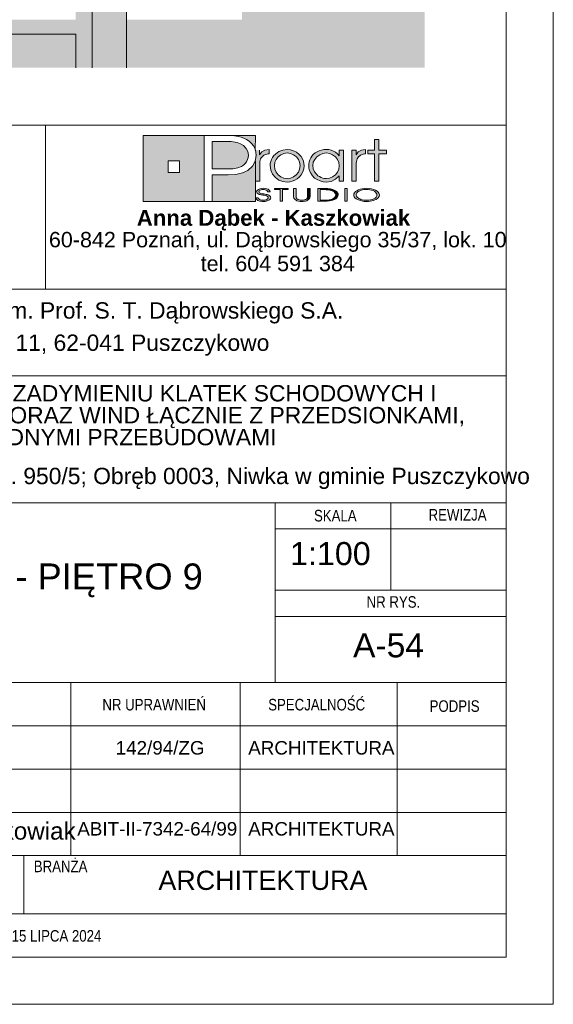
# Paper-space layout 'A-54 WYKOŃCZENIA ŚCIAN - PIĘTRO 9' of a CAD drawing. Header units: millimetres. Extents: x 0 to 420, y 0 to 297.
# Tile 6 of 12: x 365 to 420, y 0 to 102. Entities that reach past the tile are written whole.
import ezdxf
from ezdxf.xclip import XClip

# ---------------------------------------------------------------- set-up
doc = ezdxf.new("R2010")
doc.units = ezdxf.units.MM
doc.header["$MEASUREMENT"] = 0
doc.header["$XCLIPFRAME"] = 0
doc.linetypes.add('DASHDOTX2', pattern=[1000, 500, -250, 0, -250])
for name, color, linetype, lineweight, true_color in [('0_Nr_pióra__249', 7, 'Continuous', 5, 0x191919), ('A_Arkusz_Nr_pióra__19', 7, 'Continuous', 5, 0x191919), ('A_Arkusz_Nr_pióra__255', 7, 'Continuous', 15, 0x242424), ('A_osie_Nr_pióra__16', 7, 'Continuous', 5, 0x0f0f0f)]:
    doc.layers.add(name, color=color, linetype=linetype, lineweight=lineweight, true_color=true_color)
doc.layers.add('A_Arkusz_Nr_pióra__1', color=7, linetype='Continuous', lineweight=20)
doc.layers.add('A_ściany_Nr_pióra__1', color=7, linetype='Continuous', lineweight=20)
doc.layers.add('A_podrys', color=7, linetype='Continuous')
doc.layers.add('A_ściany', color=7, linetype='Continuous')
doc.styles.add('STYL_AUTOMATYCZNY_1', font='arial.ttf')
doc.styles.add('STYL_AUTOMATYCZNY_2', font='ARIALN.TTF')
doc.styles.add('STYL_AUTOMATYCZNY_3', font='arial.ttf')

# ---------------------------------------------------------------- blocks, each defined once
blk = doc.blocks.new('Rysunek_2_2', base_point=(-1733.24, -281.69))
at = {"linetype": 'Continuous', "lineweight": 0, "true_color": 0x484848}
blk.add_hatch(color=251, dxfattribs=at).paths.add_polyline_path([(406.63, 273.09), (291.56, 273.09), (291.56, 261.19), (387.63, 261.19), (387.63, 102.38), (291.56, 102.38), (291.56, 97.38), (406.63, 97.38)])
at = {"layer": 'A_ściany', "linetype": 'Continuous', "lineweight": 0, "true_color": 0x000000}
for points in [[(375.63, 103.58), (370.35, 103.58), (370.35, 97.38), (375.63, 97.38)], [(370.35, 102.38), (291.56, 102.38), (291.56, 100.88), (370.35, 100.88)]]:
    blk.add_hatch(color=18, dxfattribs=at).paths.add_polyline_path(points)
at = {"layer": 'A_osie_Nr_pióra__16', "color": 250, "linetype": 'DASHDOTX2', "lineweight": 5, "true_color": 0x0f0f0f}
blk.add_line((372.06, 246.84), (372.06, 97.38), dxfattribs=at)
at = {"layer": 'A_ściany_Nr_pióra__1', "color": 7, "linetype": 'Continuous', "lineweight": 20, "flags": 128}
for points in [[(375.63, 97.38), (375.63, 103.58)], [(291.56, 100.88), (370.35, 100.88)], [(370.35, 100.88), (370.35, 97.38)]]:
    blk.add_lwpolyline(points, dxfattribs=at)

psp = doc.layouts.new('A-54 WYKOŃCZENIA ŚCIAN - PIĘTRO 9')

# ---------------------------------------------------------------- hatches: boundary and pattern name
at = {"layer": 'A_Arkusz_Nr_pióra__19', "linetype": 'Continuous', "lineweight": 0, "true_color": 0x131313}
h = psp.add_hatch(color=250, dxfattribs=at)
h.paths.add_polyline_path([(377.36, 90.34), (383.71, 90.34), (383.71, 83.46), (377.36, 83.46)])
h.paths.add_polyline_path([(379.96, 87.69), (381.15, 87.69), (381.15, 86.49), (379.96, 86.49)], flags=0)
for points in [[(389.03, 90.34), (389.02, 88.83), (388.99, 88.95), (388.83, 89.25), (388.63, 89.52), (388.39, 89.75), (388.11, 89.94), (387.83, 90.07), (387.54, 90.17), (387.23, 90.25), (386.87, 90.3), (386.07, 90.33), (386.02, 90.34)], [(386.17, 89.71), (385.71, 89.72), (384.53, 89.72), (384.53, 86.86), (386.06, 86.86), (386.69, 86.89), (387.19, 86.98), (387.59, 87.13), (387.79, 87.26), (387.96, 87.42), (388.11, 87.61), (388.21, 87.83), (388.28, 88.05), (388.3, 88.28), (388.24, 88.67), (388.07, 89), (387.78, 89.3), (387.48, 89.48), (387.12, 89.62), (386.71, 89.69), (386.5, 89.71)], [(384.53, 83.46), (389.03, 83.46), (389.03, 87.7), (388.73, 87.14), (388.24, 86.71), (387.69, 86.45), (387.02, 86.29), (386.24, 86.24), (384.53, 86.24)]]:
    psp.add_hatch(color=250, dxfattribs=at).paths.add_polyline_path(points)
at = {"layer": 'A_Arkusz_Nr_pióra__19', "linetype": 'Continuous', "lineweight": 5, "true_color": 0x191919}
for points in [[(401.85, 85.58), (401.41, 85.58), (401.41, 88.44), (400.7, 88.44), (400.7, 88.81), (401.41, 88.81), (401.41, 89.94), (401.85, 89.94), (401.85, 88.81), (402.66, 88.81), (402.66, 88.44), (401.85, 88.44)], [(389.46, 88.83), (389.02, 88.83), (389.02, 85.58), (389.48, 85.58), (389.49, 87.54, -0.145311), (389.61, 87.99, -0.140329), (390.1, 88.38), (390.45, 88.45), (390.45, 88.88), (390.01, 88.81), (389.68, 88.63), (389.46, 88.34)], [(390.56, 87.22), (390.58, 87.43), (390.63, 87.65), (390.71, 87.86), (390.82, 88.06), (390.95, 88.25), (391.11, 88.41), (391.48, 88.67), (391.88, 88.83), (392.33, 88.89), (392.35, 88.89), (392.33, 88.52), (392.17, 88.51), (392, 88.47), (391.83, 88.41), (391.67, 88.34), (391.53, 88.24), (391.39, 88.13), (391.17, 87.86), (391.04, 87.55), (391, 87.2), (391.04, 86.84), (391.18, 86.52), (391.4, 86.24), (391.68, 86.04), (391.99, 85.91), (392.17, 85.89), (392.15, 85.52), (391.88, 85.55), (391.47, 85.71), (391.11, 85.97), (390.8, 86.33), (390.62, 86.75)], [(392.33, 88.52), (392.68, 88.47), (393, 88.33), (393.29, 88.11), (393.5, 87.85), (393.62, 87.55), (393.67, 87.21), (393.64, 86.96), (394.05, 86.8), (394.07, 86.87), (394.1, 87.2), (394.08, 87.43), (394.03, 87.67), (393.93, 87.91), (393.77, 88.17), (393.56, 88.4), (393.3, 88.6), (393, 88.76), (392.68, 88.85), (392.35, 88.89)], [(400.14, 88.38), (400.05, 88.34), (399.97, 88.29), (399.87, 88.23), (399.76, 88.12), (399.67, 88.01), (399.6, 87.9), (399.56, 87.78), (399.53, 87.63), (399.52, 87.46), (399.52, 85.58), (399.07, 85.58), (399.07, 88.81), (399.5, 88.81), (399.5, 88.34), (399.72, 88.63), (400.05, 88.81), (400.49, 88.88), (400.49, 88.45), (400.36, 88.43), (400.24, 88.41)], [(392.86, 85.58), (392.6, 85.52), (392.33, 85.5), (392.15, 85.52), (392.17, 85.89), (392.34, 85.87), (392.69, 85.91), (393, 86.04), (393.28, 86.26), (393.5, 86.53), (393.62, 86.85), (393.64, 86.96), (394.05, 86.8), (393.97, 86.56), (393.8, 86.26), (393.61, 86.03), (393.38, 85.84), (393.12, 85.68)], [(389.33, 83.87), (389.06, 83.87), (389.08, 83.79), (389.13, 83.71), (389.2, 83.64), (389.28, 83.59), (389.36, 83.56), (389.43, 83.54), (389.48, 83.52), (389.61, 83.49), (389.74, 83.48), (389.82, 83.49), (389.9, 83.48), (390.05, 83.49), (390.24, 83.53), (390.41, 83.6), (390.52, 83.68), (390.59, 83.77), (390.62, 83.87), (390.61, 83.92), (390.58, 83.98), (390.55, 84.03), (390.49, 84.08), (390.44, 84.12), (390.35, 84.16), (390.3, 84.18), (390.2, 84.21), (390.16, 84.22), (390.15, 84.07), (390.19, 84.05), (390.29, 84), (390.34, 83.93), (390.36, 83.86), (390.35, 83.8), (390.31, 83.74), (390.23, 83.68), (390.17, 83.65), (390.11, 83.64), (390.02, 83.61), (389.94, 83.6), (389.87, 83.6), (389.8, 83.6), (389.71, 83.61), (389.63, 83.62), (389.56, 83.64), (389.49, 83.67), (389.45, 83.7), (389.39, 83.74), (389.35, 83.8)], [(390.29, 84.49), (390.55, 84.49), (390.53, 84.59), (390.47, 84.67), (390.35, 84.75), (390.21, 84.81), (390.04, 84.84), (389.85, 84.85), (389.66, 84.84), (389.49, 84.8), (389.34, 84.74), (389.23, 84.67), (389.16, 84.59), (389.14, 84.5), (389.16, 84.4), (389.22, 84.33), (389.32, 84.26), (389.4, 84.22), (389.47, 84.2), (389.53, 84.19), (389.65, 84.16), (389.76, 84.15), (389.88, 84.13), (389.99, 84.11), (390.07, 84.09), (390.15, 84.07), (390.16, 84.22), (390.04, 84.24), (389.88, 84.26), (389.69, 84.3), (389.6, 84.32), (389.52, 84.35), (389.45, 84.39), (389.41, 84.44), (389.4, 84.5), (389.42, 84.57), (389.46, 84.62), (389.54, 84.67), (389.62, 84.7), (389.72, 84.73), (389.81, 84.73), (389.9, 84.73), (389.99, 84.72), (390.07, 84.7), (390.15, 84.67), (390.22, 84.62), (390.27, 84.56)], [(391.85, 83.5), (391.6, 83.5), (391.6, 84.71), (391.02, 84.71), (391.02, 84.83), (392.43, 84.83), (392.43, 84.71), (391.85, 84.71)], [(394.45, 83.6), (394.36, 83.56), (394.25, 83.52), (394.12, 83.5), (393.99, 83.48), (393.86, 83.48), (393.67, 83.49), (393.5, 83.52), (393.34, 83.56), (393.15, 83.67), (393.03, 83.82), (393, 84), (393, 84.83), (393.25, 84.83), (393.25, 84), (393.26, 83.9), (393.31, 83.81), (393.37, 83.74, 0.154269), (393.86, 83.61, 0.149724), (394.34, 83.73), (394.41, 83.81)], [(394.41, 83.81), (394.45, 83.9), (394.46, 84), (394.46, 84.83), (394.72, 84.83), (394.72, 84), (394.7, 83.86), (394.63, 83.74), (394.53, 83.65), (394.45, 83.6)], [(395.76, 83.62), (396.04, 83.62), (396.04, 83.5), (395.51, 83.5), (395.51, 84.83), (396.04, 84.83), (396.04, 84.71), (395.76, 84.71)], [(396.23, 84.83), (396.55, 84.82), (396.75, 84.79), (396.75, 84.66), (396.59, 84.68), (396.38, 84.7), (396.13, 84.71), (396.04, 84.71), (396.04, 84.83)], [(397.07, 84.72), (397.23, 84.65), (397.36, 84.58), (397.48, 84.49), (397.57, 84.38), (397.62, 84.27), (397.64, 84.16), (397.61, 84.02), (397.53, 83.89), (397.39, 83.77), (397.25, 83.68), (397.09, 83.62), (396.92, 83.57), (396.74, 83.53), (396.74, 83.67), (396.88, 83.7), (397.07, 83.77), (397.22, 83.87), (397.31, 83.96), (397.37, 84.06), (397.39, 84.17), (397.37, 84.28), (397.3, 84.38), (397.21, 84.47), (397.08, 84.55), (396.93, 84.61), (396.75, 84.66), (396.75, 84.79), (396.83, 84.78)], [(398.57, 83.5), (398.32, 83.5), (398.32, 84.83), (398.57, 84.83)], [(396.74, 83.53), (396.72, 83.53), (396.5, 83.51), (396.25, 83.5), (396.04, 83.5), (396.04, 83.62), (396.13, 83.62), (396.28, 83.62), (396.45, 83.63), (396.53, 83.63), (396.66, 83.65), (396.74, 83.67)]]:
    psp.add_hatch(color=250, dxfattribs=at).paths.add_polyline_path(points)
h = psp.add_hatch(color=250, dxfattribs=at)
h.paths.add_polyline_path([(397.73, 86.15), (397.36, 85.79), (396.91, 85.57), (396.39, 85.5), (396.06, 85.53), (395.75, 85.61), (395.44, 85.75), (395.18, 85.92), (394.96, 86.14), (394.78, 86.41), (394.66, 86.67), (394.59, 86.93), (394.57, 87.2), (394.58, 87.41), (394.63, 87.61), (394.7, 87.82), (394.79, 88.02), (394.91, 88.19), (395.05, 88.36), (395.24, 88.52), (395.44, 88.65), (395.67, 88.76), (395.91, 88.83), (396.15, 88.87), (396.4, 88.89), (396.67, 88.87), (396.92, 88.81), (397.15, 88.72), (397.37, 88.59), (397.56, 88.43), (397.73, 88.24), (397.73, 88.51), (397.73, 88.81), (398.17, 88.81), (398.17, 87.53), (398.17, 85.58), (397.73, 85.58), (397.73, 85.83)])
h.paths.add_polyline_path([(395.81, 88.38, 0.471077), (395.22, 86.5, 0.494724), (397.4, 86.34, 0.387258), (397.36, 88.1, 0.314042)], flags=0)
h = psp.add_hatch(color=250, dxfattribs=at)
h.paths.add_polyline_path([(400.59, 84.85, 0.130991), (399.56, 84.6, 0.250658), (399.25, 84.17, 0.250617), (399.5, 83.77, 0.141351), (400.59, 83.48, 0.117723), (401.58, 83.7, 0.245905), (401.93, 84.16, 0.237366), (401.68, 84.56, 0.143887)])
h.paths.add_polyline_path([(400.59, 84.73, 0.128597), (399.81, 84.56), (399.72, 84.5), (399.65, 84.45), (399.58, 84.37), (399.54, 84.31), (399.51, 84.24), (399.5, 84.17), (399.53, 84.03), (399.62, 83.91), (399.78, 83.79, 0.126974), (400.59, 83.6, 0.113214), (401.35, 83.76), (401.49, 83.86), (401.58, 83.93), (401.63, 84.01), (401.66, 84.08), (401.67, 84.16), (401.65, 84.26), (401.6, 84.36), (401.52, 84.45), (401.39, 84.55, 0.11716)], flags=0)

# ---------------------------------------------------------------- linework, layer by layer
at = {"layer": '0_Nr_pióra__249', "color": 250, "linetype": 'Continuous', "lineweight": 5, "true_color": 0x191919}
for p, q in [((377.36, 90.34), (389.03, 90.34)), ((377.36, 83.46), (377.36, 90.34)), ((383.71, 83.46), (383.71, 90.34)), ((383.71, 90.34), (385.99, 90.34)), ((385.99, 90.34), (386.46, 90.33)), ((386.46, 90.33), (386.87, 90.3)), ((386.87, 90.3), (387.23, 90.25)), ((387.23, 90.25), (387.54, 90.17)), ((387.54, 90.17), (387.83, 90.07)), ((389.03, 90.34), (389.02, 88.81)), ((384.53, 89.72), (384.53, 86.86)), ((385.71, 89.72), (384.53, 89.72)), ((386.17, 89.71), (385.71, 89.72)), ((386.5, 89.71), (386.17, 89.71)), ((386.71, 89.69), (386.5, 89.71)), ((387.12, 89.62), (386.71, 89.69)), ((387.48, 89.48), (387.12, 89.62)), ((387.79, 89.29), (387.48, 89.48)), ((388.07, 89), (387.79, 89.29)), ((387.83, 90.07), (388.11, 89.94)), ((388.11, 89.94), (388.39, 89.75)), ((388.39, 89.75), (388.63, 89.52)), ((388.63, 89.52), (388.83, 89.25)), ((388.83, 89.25), (388.99, 88.95)), ((401.41, 88.81), (401.41, 89.94)), ((401.41, 89.94), (401.85, 89.94)), ((401.85, 89.94), (401.85, 88.81)), ((388.24, 88.67), (388.07, 89)), ((388.3, 88.28), (388.24, 88.67)), ((388.28, 88.05), (388.3, 88.28)), ((388.99, 88.95), (389.08, 88.62)), ((389.12, 88.27), (389.02, 87.66)), ((389.08, 88.62), (389.12, 88.27)), ((389.46, 88.81), (389.46, 88.34)), ((389.46, 88.34), (389.68, 88.63)), ((389.72, 88.12), (389.63, 88.01)), ((389.68, 88.63), (390.01, 88.81)), ((389.83, 88.23), (389.72, 88.12)), ((389.92, 88.29), (389.83, 88.23)), ((390.01, 88.34), (389.92, 88.29)), ((390.01, 88.81), (390.45, 88.88)), ((390.1, 88.38), (390.01, 88.34)), ((390.2, 88.41), (390.1, 88.38)), ((390.32, 88.43), (390.2, 88.41)), ((390.45, 88.45), (390.32, 88.43)), ((390.45, 88.88), (390.45, 88.45)), ((390.71, 87.86), (390.82, 88.06)), ((390.82, 88.06), (390.95, 88.25)), ((390.95, 88.25), (391.11, 88.41)), ((391.11, 88.41), (391.48, 88.67)), ((391.39, 88.13), (391.17, 87.86)), ((391.53, 88.24), (391.39, 88.13)), ((391.48, 88.67), (391.88, 88.83)), ((391.67, 88.34), (391.53, 88.24)), ((391.83, 88.41), (391.67, 88.34)), ((392, 88.47), (391.83, 88.41)), ((391.88, 88.83), (392.33, 88.89)), ((392.17, 88.51), (392, 88.47)), ((392.34, 88.52), (392.17, 88.51)), ((392.33, 88.89), (392.67, 88.86)), ((392.68, 88.47), (392.34, 88.52)), ((392.67, 88.86), (393, 88.76)), ((393, 88.33), (392.68, 88.47)), ((393, 88.76), (393.3, 88.6)), ((393.29, 88.11), (393, 88.33)), ((393.5, 87.85), (393.29, 88.11)), ((393.3, 88.6), (393.56, 88.4)), ((393.56, 88.4), (393.77, 88.17)), ((393.77, 88.17), (393.94, 87.9)), ((394.79, 88.02), (394.91, 88.19)), ((394.91, 88.19), (395.05, 88.36)), ((395.05, 88.36), (395.24, 88.52)), ((395.41, 88.12), (395.19, 87.85)), ((395.24, 88.52), (395.44, 88.65)), ((395.71, 88.34), (395.41, 88.12)), ((395.44, 88.65), (395.67, 88.76)), ((395.67, 88.76), (395.91, 88.83)), ((396.03, 88.47), (395.71, 88.34)), ((395.91, 88.83), (396.15, 88.87)), ((396.39, 88.52), (396.03, 88.47)), ((396.15, 88.87), (396.4, 88.89)), ((396.75, 88.47), (396.39, 88.52)), ((396.4, 88.89), (396.67, 88.87)), ((396.67, 88.87), (396.92, 88.81)), ((397.06, 88.34), (396.75, 88.47)), ((396.92, 88.81), (397.15, 88.72)), ((397.34, 88.12), (397.06, 88.34)), ((397.15, 88.72), (397.37, 88.59)), ((397.56, 87.85), (397.34, 88.12)), ((397.37, 88.59), (397.56, 88.43)), ((397.56, 88.43), (397.73, 88.24)), ((397.73, 88.24), (397.73, 88.81)), ((397.73, 88.81), (398.17, 88.81)), ((398.17, 88.81), (398.17, 85.58)), ((399.07, 85.58), (399.07, 88.81)), ((399.07, 88.81), (399.5, 88.81)), ((399.5, 88.81), (399.5, 88.34)), ((399.5, 88.34), (399.72, 88.63)), ((399.76, 88.12), (399.67, 88.01)), ((399.72, 88.63), (400.05, 88.81)), ((399.87, 88.23), (399.76, 88.12)), ((399.97, 88.29), (399.87, 88.23)), ((400.05, 88.34), (399.97, 88.29)), ((400.05, 88.81), (400.49, 88.88)), ((400.14, 88.38), (400.05, 88.34)), ((400.24, 88.41), (400.14, 88.38)), ((400.36, 88.43), (400.24, 88.41)), ((400.49, 88.45), (400.36, 88.43)), ((400.49, 88.88), (400.49, 88.45)), ((400.7, 88.44), (400.7, 88.81)), ((400.7, 88.81), (401.41, 88.81)), ((401.41, 88.44), (400.7, 88.44)), ((401.41, 85.58), (401.41, 88.44)), ((401.85, 88.81), (402.66, 88.81)), ((402.66, 88.44), (401.85, 88.44)), ((401.85, 88.44), (401.85, 85.58)), ((402.66, 88.81), (402.66, 88.44)), ((379.96, 87.69), (381.15, 87.69)), ((379.96, 87.69), (381.15, 87.69)), ((379.96, 86.49), (379.96, 87.69)), ((381.15, 87.69), (381.15, 86.49)), ((381.15, 87.69), (381.15, 86.49)), ((387.19, 86.98), (387.59, 87.13)), ((387.59, 87.13), (387.79, 87.26)), ((387.79, 87.26), (387.96, 87.42)), ((387.96, 87.42), (388.11, 87.61)), ((388.11, 87.61), (388.21, 87.83)), ((388.21, 87.83), (388.28, 88.05)), ((388.73, 87.14), (388.24, 86.71)), ((389.02, 87.66), (388.73, 87.14)), ((389.03, 87.67), (389.03, 83.46)), ((389.49, 87.63), (389.48, 87.46)), ((389.48, 87.46), (389.48, 85.58)), ((389.52, 87.78), (389.49, 87.63)), ((389.56, 87.9), (389.52, 87.78)), ((389.63, 88.01), (389.56, 87.9)), ((390.56, 87.22), (390.58, 87.43)), ((390.62, 86.75), (390.56, 87.22)), ((390.58, 87.43), (390.63, 87.65)), ((390.63, 87.65), (390.71, 87.86)), ((391.04, 87.55), (391, 87.2)), ((391, 87.2), (391.04, 86.84)), ((391.17, 87.86), (391.04, 87.55)), ((393.62, 87.55), (393.5, 87.85)), ((393.67, 87.21), (393.62, 87.55)), ((393.62, 86.85), (393.67, 87.21)), ((393.94, 87.9), (394.03, 87.67)), ((394.03, 87.67), (394.08, 87.43)), ((394.1, 87.2), (394.07, 86.87)), ((394.08, 87.43), (394.1, 87.2)), ((394.57, 87.2), (394.58, 87.41)), ((394.59, 86.93), (394.57, 87.2)), ((394.58, 87.41), (394.63, 87.61)), ((394.63, 87.61), (394.7, 87.82)), ((394.7, 87.82), (394.79, 88.02)), ((395.05, 87.55), (395.01, 87.22)), ((395.01, 87.22), (395.05, 86.87)), ((395.19, 87.85), (395.05, 87.55)), ((397.69, 87.54), (397.56, 87.85)), ((397.73, 87.19), (397.69, 87.54)), ((397.69, 86.85), (397.73, 87.19)), ((399.53, 87.63), (399.52, 87.46)), ((399.52, 87.46), (399.52, 85.58)), ((399.56, 87.78), (399.53, 87.63)), ((399.6, 87.9), (399.56, 87.78)), ((399.67, 88.01), (399.6, 87.9)), ((381.15, 86.49), (379.96, 86.49)), ((384.53, 86.86), (386.06, 86.86)), ((384.53, 86.24), (384.53, 83.46)), ((386.19, 86.24), (384.53, 86.24)), ((386.06, 86.86), (386.69, 86.89)), ((387, 86.29), (386.19, 86.24)), ((386.69, 86.89), (387.19, 86.98)), ((387.69, 86.45), (387, 86.29)), ((388.24, 86.71), (387.69, 86.45)), ((390.8, 86.33), (390.62, 86.75)), ((391.11, 85.97), (390.8, 86.33)), ((391.04, 86.84), (391.18, 86.52)), ((391.18, 86.52), (391.4, 86.24)), ((391.4, 86.24), (391.68, 86.04)), ((391.68, 86.04), (391.99, 85.91)), ((392.69, 85.91), (393, 86.04)), ((393, 86.04), (393.28, 86.26)), ((393.28, 86.26), (393.5, 86.53)), ((393.61, 86.03), (393.38, 85.84)), ((393.5, 86.53), (393.62, 86.85)), ((393.8, 86.26), (393.61, 86.03)), ((393.97, 86.56), (393.8, 86.26)), ((394.07, 86.87), (393.97, 86.56)), ((394.66, 86.67), (394.59, 86.93)), ((394.78, 86.41), (394.66, 86.67)), ((394.96, 86.14), (394.78, 86.41)), ((395.18, 85.92), (394.96, 86.14)), ((395.05, 86.87), (395.18, 86.55)), ((395.18, 86.55), (395.4, 86.28)), ((395.4, 86.28), (395.53, 86.16)), ((395.53, 86.16), (395.68, 86.06)), ((395.68, 86.06), (395.85, 85.98)), ((396.74, 85.91), (397.06, 86.05)), ((397.06, 86.05), (397.34, 86.26)), ((397.34, 86.26), (397.56, 86.54)), ((397.73, 86.15), (397.36, 85.79)), ((397.56, 86.54), (397.69, 86.85)), ((397.73, 85.58), (397.73, 86.15)), ((389.48, 85.58), (389.02, 85.58)), ((391.47, 85.71), (391.11, 85.97)), ((391.88, 85.55), (391.47, 85.71)), ((392.33, 85.5), (391.88, 85.55)), ((391.99, 85.91), (392.34, 85.87)), ((392.6, 85.52), (392.33, 85.5)), ((392.34, 85.87), (392.69, 85.91)), ((392.86, 85.58), (392.6, 85.52)), ((393.12, 85.68), (392.86, 85.58)), ((393.38, 85.84), (393.12, 85.68)), ((395.44, 85.75), (395.18, 85.92)), ((395.75, 85.61), (395.44, 85.75)), ((396.06, 85.53), (395.75, 85.61)), ((395.85, 85.98), (396.03, 85.92)), ((396.03, 85.92), (396.21, 85.88)), ((396.39, 85.5), (396.06, 85.53)), ((396.21, 85.88), (396.39, 85.87)), ((396.39, 85.87), (396.74, 85.91)), ((396.91, 85.57), (396.39, 85.5)), ((397.36, 85.79), (396.91, 85.57)), ((398.17, 85.58), (397.73, 85.58)), ((399.52, 85.58), (399.07, 85.58)), ((401.85, 85.58), (401.41, 85.58)), ((389.14, 84.5), (389.16, 84.59)), ((389.16, 84.4), (389.14, 84.5)), ((389.16, 84.59), (389.23, 84.67)), ((389.22, 84.33), (389.16, 84.4)), ((389.32, 84.26), (389.22, 84.33)), ((389.23, 84.67), (389.34, 84.74)), ((389.37, 84.23), (389.32, 84.26)), ((389.34, 84.74), (389.49, 84.8)), ((389.43, 84.21), (389.37, 84.23)), ((389.41, 84.56), (389.4, 84.5)), ((389.4, 84.5), (389.41, 84.44)), ((389.46, 84.62), (389.41, 84.56)), ((389.41, 84.44), (389.45, 84.39)), ((389.5, 84.19), (389.43, 84.21)), ((389.45, 84.39), (389.52, 84.35)), ((389.54, 84.67), (389.46, 84.62)), ((389.49, 84.8), (389.66, 84.84)), ((389.58, 84.18), (389.5, 84.19)), ((389.52, 84.35), (389.6, 84.32)), ((389.62, 84.7), (389.54, 84.67)), ((389.68, 84.16), (389.58, 84.18)), ((389.6, 84.32), (389.73, 84.29)), ((389.72, 84.73), (389.62, 84.7)), ((389.66, 84.84), (389.85, 84.85)), ((389.8, 84.14), (389.68, 84.16)), ((389.83, 84.73), (389.72, 84.73)), ((389.73, 84.29), (389.89, 84.26)), ((389.96, 84.12), (389.8, 84.14)), ((389.95, 84.72), (389.83, 84.73)), ((389.85, 84.85), (390.04, 84.84)), ((389.89, 84.26), (390.03, 84.24)), ((390.06, 84.7), (389.95, 84.72)), ((390.09, 84.09), (389.96, 84.12)), ((390.03, 84.24), (390.13, 84.22)), ((390.04, 84.84), (390.21, 84.81)), ((390.15, 84.67), (390.06, 84.7)), ((390.19, 84.05), (390.09, 84.09)), ((390.13, 84.22), (390.2, 84.21)), ((390.22, 84.62), (390.15, 84.67)), ((390.29, 84), (390.19, 84.05)), ((390.2, 84.21), (390.25, 84.2)), ((390.21, 84.81), (390.35, 84.75)), ((390.27, 84.56), (390.22, 84.62)), ((390.25, 84.2), (390.31, 84.18)), ((390.29, 84.49), (390.27, 84.56)), ((390.55, 84.49), (390.29, 84.49)), ((390.34, 83.93), (390.29, 84)), ((390.31, 84.18), (390.36, 84.16)), ((390.35, 84.75), (390.47, 84.67)), ((390.36, 84.16), (390.44, 84.12)), ((390.44, 84.12), (390.5, 84.08)), ((390.47, 84.67), (390.53, 84.59)), ((390.5, 84.08), (390.55, 84.03)), ((390.53, 84.59), (390.55, 84.49)), ((390.55, 84.03), (390.59, 83.98)), ((390.59, 83.98), (390.61, 83.92)), ((391.02, 84.71), (391.02, 84.83)), ((391.02, 84.83), (392.43, 84.83)), ((391.6, 84.71), (391.02, 84.71)), ((391.6, 83.5), (391.6, 84.71)), ((392.43, 84.71), (391.85, 84.71)), ((391.85, 84.71), (391.85, 83.5)), ((392.43, 84.83), (392.43, 84.71)), ((393, 84.83), (393.25, 84.83)), ((393, 84), (393, 84.83)), ((393.03, 83.82), (393, 84)), ((393.25, 84.83), (393.25, 84)), ((393.25, 84), (393.26, 83.9)), ((394.45, 83.9), (394.46, 84)), ((394.46, 84), (394.46, 84.83)), ((394.46, 84.83), (394.72, 84.83)), ((394.72, 84), (394.7, 83.86)), ((394.72, 84.83), (394.72, 84)), ((395.51, 83.5), (395.51, 84.83)), ((395.51, 84.83), (396.04, 84.83)), ((395.51, 83.5), (395.51, 84.83)), ((395.51, 84.83), (396.23, 84.83)), ((396.04, 84.71), (395.76, 84.71)), ((395.76, 84.71), (395.76, 83.62)), ((396.13, 84.71), (395.76, 84.71)), ((395.76, 84.71), (395.76, 83.62)), ((396.04, 84.83), (396.04, 84.71)), ((396.38, 84.7), (396.13, 84.71)), ((396.23, 84.83), (396.55, 84.82)), ((396.59, 84.68), (396.38, 84.7)), ((396.55, 84.82), (396.83, 84.78)), ((396.77, 84.65), (396.59, 84.68)), ((396.93, 84.61), (396.77, 84.65)), ((396.83, 84.78), (397.07, 84.72)), ((397.07, 84.55), (396.93, 84.61)), ((397.07, 84.72), (397.23, 84.65)), ((397.2, 84.48), (397.07, 84.55)), ((397.3, 84.38), (397.2, 84.48)), ((397.22, 83.87), (397.31, 83.96)), ((397.23, 84.65), (397.36, 84.58)), ((397.37, 84.28), (397.3, 84.38)), ((397.31, 83.96), (397.37, 84.06)), ((397.36, 84.58), (397.48, 84.49)), ((397.39, 84.17), (397.37, 84.28)), ((397.37, 84.06), (397.39, 84.17)), ((397.48, 84.49), (397.57, 84.38)), ((397.61, 84.02), (397.53, 83.89)), ((397.57, 84.38), (397.62, 84.27)), ((397.64, 84.16), (397.61, 84.02)), ((397.62, 84.27), (397.64, 84.16)), ((398.32, 83.5), (398.32, 84.83)), ((398.32, 84.83), (398.57, 84.83)), ((398.32, 83.5), (398.32, 84.83)), ((398.32, 84.83), (398.57, 84.83)), ((398.57, 84.83), (398.57, 83.5)), ((398.57, 84.83), (398.57, 83.5)), ((399.25, 84.17), (399.27, 84.29)), ((399.26, 84.07), (399.25, 84.17)), ((399.31, 83.97), (399.26, 84.07)), ((399.27, 84.29), (399.33, 84.39)), ((399.38, 83.87), (399.31, 83.97)), ((399.33, 84.39), (399.42, 84.5)), ((399.42, 84.5), (399.56, 84.6)), ((399.51, 84.24), (399.5, 84.17)), ((399.5, 84.17), (399.53, 84.03)), ((399.54, 84.31), (399.51, 84.24)), ((399.53, 84.03), (399.62, 83.91)), ((399.58, 84.37), (399.54, 84.31)), ((399.56, 84.6), (399.73, 84.69)), ((399.64, 84.44), (399.58, 84.37)), ((399.72, 84.5), (399.64, 84.44)), ((399.81, 84.56), (399.72, 84.5)), ((399.73, 84.69), (399.93, 84.76)), ((400.04, 84.66), (399.81, 84.56)), ((399.93, 84.76), (400.14, 84.81)), ((400.3, 84.71), (400.04, 84.66)), ((400.14, 84.81), (400.35, 84.84)), ((400.59, 84.73), (400.3, 84.71)), ((400.35, 84.84), (400.59, 84.85)), ((400.59, 84.85), (400.85, 84.84)), ((400.76, 84.72), (400.59, 84.73)), ((400.93, 84.7), (400.76, 84.72)), ((400.85, 84.84), (401.1, 84.8)), ((401.09, 84.67), (400.93, 84.7)), ((401.26, 84.61), (401.09, 84.67)), ((401.1, 84.8), (401.34, 84.73)), ((401.4, 84.54), (401.26, 84.61)), ((401.34, 84.73), (401.53, 84.65)), ((401.52, 84.45), (401.4, 84.54)), ((401.6, 84.36), (401.52, 84.45)), ((401.53, 84.65), (401.68, 84.56)), ((401.58, 83.93), (401.63, 84.01)), ((401.65, 84.26), (401.6, 84.36)), ((401.63, 84.01), (401.66, 84.08)), ((401.67, 84.16), (401.65, 84.26)), ((401.66, 84.08), (401.67, 84.16)), ((401.68, 84.56), (401.8, 84.45)), ((401.89, 84), (401.77, 83.84)), ((401.8, 84.45), (401.87, 84.36)), ((401.87, 84.36), (401.91, 84.27)), ((401.93, 84.16), (401.89, 84)), ((401.91, 84.27), (401.93, 84.16)), ((389.03, 83.46), (377.36, 83.46)), ((384.53, 83.46), (383.71, 83.46)), ((389.08, 83.79), (389.06, 83.87)), ((389.06, 83.87), (389.33, 83.87)), ((389.13, 83.71), (389.08, 83.79)), ((389.2, 83.64), (389.13, 83.71)), ((389.28, 83.59), (389.2, 83.64)), ((389.37, 83.55), (389.28, 83.59)), ((389.33, 83.87), (389.35, 83.8)), ((389.35, 83.8), (389.39, 83.74)), ((389.48, 83.52), (389.37, 83.55)), ((389.39, 83.74), (389.45, 83.7)), ((389.45, 83.7), (389.5, 83.67)), ((389.59, 83.5), (389.48, 83.52)), ((389.5, 83.67), (389.56, 83.64)), ((389.56, 83.64), (389.63, 83.62)), ((389.72, 83.48), (389.59, 83.5)), ((389.63, 83.62), (389.7, 83.61)), ((389.7, 83.61), (389.77, 83.6)), ((389.84, 83.48), (389.72, 83.48)), ((389.77, 83.6), (389.85, 83.6)), ((390.05, 83.49), (389.84, 83.48)), ((389.85, 83.6), (389.92, 83.6)), ((389.92, 83.6), (389.98, 83.61)), ((389.98, 83.61), (390.05, 83.62)), ((390.05, 83.62), (390.12, 83.64)), ((390.24, 83.53), (390.05, 83.49)), ((390.12, 83.64), (390.18, 83.66)), ((390.18, 83.66), (390.23, 83.68)), ((390.23, 83.68), (390.3, 83.74)), ((390.41, 83.6), (390.24, 83.53)), ((390.3, 83.74), (390.35, 83.8)), ((390.36, 83.86), (390.34, 83.93)), ((390.35, 83.8), (390.36, 83.86)), ((390.52, 83.68), (390.41, 83.6)), ((390.59, 83.77), (390.52, 83.68)), ((390.62, 83.87), (390.59, 83.77)), ((390.61, 83.92), (390.62, 83.87)), ((391.85, 83.5), (391.6, 83.5)), ((393.15, 83.67), (393.03, 83.82)), ((393.34, 83.56), (393.15, 83.67)), ((393.26, 83.9), (393.31, 83.81)), ((393.31, 83.81), (393.38, 83.73)), ((393.5, 83.52), (393.34, 83.56)), ((393.38, 83.73), (393.43, 83.7)), ((393.43, 83.7), (393.5, 83.67)), ((393.5, 83.67), (393.58, 83.64)), ((393.67, 83.49), (393.5, 83.52)), ((393.58, 83.64), (393.67, 83.62)), ((393.67, 83.62), (393.76, 83.61)), ((393.86, 83.48), (393.67, 83.49)), ((393.76, 83.61), (393.86, 83.61)), ((393.86, 83.61), (393.95, 83.61)), ((393.99, 83.48), (393.86, 83.48)), ((393.95, 83.61), (394.04, 83.62)), ((394.12, 83.5), (393.99, 83.48)), ((394.04, 83.62), (394.13, 83.64)), ((394.25, 83.52), (394.12, 83.5)), ((394.13, 83.64), (394.21, 83.67)), ((394.21, 83.67), (394.28, 83.7)), ((394.36, 83.56), (394.25, 83.52)), ((394.28, 83.7), (394.34, 83.73)), ((394.34, 83.73), (394.41, 83.81)), ((394.45, 83.6), (394.36, 83.56)), ((394.41, 83.81), (394.45, 83.9)), ((394.53, 83.65), (394.45, 83.6)), ((394.63, 83.74), (394.53, 83.65)), ((394.7, 83.86), (394.63, 83.74)), ((396.04, 83.5), (395.51, 83.5)), ((396.25, 83.5), (395.51, 83.5)), ((395.76, 83.62), (396.04, 83.62)), ((395.76, 83.62), (396.13, 83.62)), ((396.04, 83.62), (396.04, 83.5)), ((396.13, 83.62), (396.35, 83.62)), ((396.5, 83.51), (396.25, 83.5)), ((396.35, 83.62), (396.53, 83.63)), ((396.72, 83.53), (396.5, 83.51)), ((396.53, 83.63), (396.68, 83.65)), ((396.68, 83.65), (396.89, 83.7)), ((396.92, 83.57), (396.72, 83.53)), ((396.89, 83.7), (397.07, 83.77)), ((397.09, 83.62), (396.92, 83.57)), ((397.07, 83.77), (397.22, 83.87)), ((397.25, 83.68), (397.09, 83.62)), ((397.39, 83.77), (397.25, 83.68)), ((397.53, 83.89), (397.39, 83.77)), ((398.57, 83.5), (398.32, 83.5)), ((398.57, 83.5), (398.32, 83.5)), ((399.5, 83.77), (399.38, 83.87)), ((399.65, 83.67), (399.5, 83.77)), ((399.62, 83.91), (399.77, 83.79)), ((399.84, 83.6), (399.65, 83.67)), ((399.77, 83.79), (399.88, 83.74)), ((400.07, 83.53), (399.84, 83.6)), ((399.88, 83.74), (400, 83.69)), ((400, 83.69), (400.13, 83.65)), ((400.33, 83.49), (400.07, 83.53)), ((400.13, 83.65), (400.28, 83.62)), ((400.28, 83.62), (400.43, 83.6)), ((400.59, 83.48), (400.33, 83.49)), ((400.43, 83.6), (400.59, 83.6)), ((400.59, 83.6), (400.81, 83.61)), ((400.78, 83.48), (400.59, 83.48)), ((400.97, 83.51), (400.78, 83.48)), ((400.81, 83.61), (401.01, 83.64)), ((401.15, 83.54), (400.97, 83.51)), ((401.01, 83.64), (401.2, 83.7)), ((401.31, 83.59), (401.15, 83.54)), ((401.2, 83.7), (401.35, 83.76)), ((401.45, 83.64), (401.31, 83.59)), ((401.35, 83.76), (401.48, 83.84)), ((401.58, 83.7), (401.45, 83.64)), ((401.48, 83.84), (401.58, 83.93)), ((401.77, 83.84), (401.58, 83.7))]:
    psp.add_line(p, q, dxfattribs=at)
at = {"layer": 'A_Arkusz_Nr_pióra__1', "color": 7, "linetype": 'Continuous', "lineweight": 20}
for p, q in [((415.1, 292.1), (415.1, 4.9)), ((415.1, 4.9), (29.9, 4.9))]:
    psp.add_line(p, q, dxfattribs=at)
at = {"layer": 'A_Arkusz_Nr_pióra__1', "color": 7, "linetype": 'Continuous', "lineweight": 20, "flags": 128}
psp.add_lwpolyline([(0, 297), (420, 297), (420, 0), (0, 0)], close=True, dxfattribs=at)
at = {"layer": 'A_Arkusz_Nr_pióra__255', "color": 250, "linetype": 'Continuous', "lineweight": 15, "true_color": 0x242424}
for p, q in [((315.1, 91.43), (415.1, 91.43)), ((367.22, 91.43), (367.22, 74.35)), ((315.1, 74.35), (415.1, 74.35)), ((415.1, 74.35), (315.1, 74.35)), ((315.1, 65.35), (415.1, 65.35)), ((315.1, 52.15), (415.1, 52.15)), ((391.1, 33.46), (391.1, 52.15)), ((403.1, 43.06), (403.1, 52.15)), ((391.1, 49.43), (415.1, 49.43)), ((391.1, 43.06), (415.1, 43.06)), ((391.1, 40.34), (415.1, 40.34)), ((315.1, 33.46), (415.1, 33.46)), ((369.85, 15.46), (369.85, 33.46)), ((387.43, 15.46), (387.43, 33.46)), ((403.75, 15.46), (403.75, 33.46)), ((315.1, 28.96), (415.1, 28.96)), ((315.1, 24.46), (415.1, 24.46)), ((315.1, 19.96), (415.1, 19.96)), ((325.8, 19.96), (415.1, 19.96)), ((315.1, 15.46), (414.96, 15.46)), ((329.1, 15.46), (415.1, 15.46)), ((364.96, 15.46), (364.96, 9.4)), ((315.1, 9.4), (415.1, 9.4)), ((315.1, 9.4), (415.1, 9.4))]:
    psp.add_line(p, q, dxfattribs=at)

# ---------------------------------------------------------------- block references
at = {"layer": 'A_podrys', "color": 37, "linetype": 'Continuous', "lineweight": 5, "true_color": 0x656532}
ref = psp.add_blockref('Rysunek_2_2', (-1733.24, -281.69), dxfattribs=at)
XClip(ref).set_block_clipping_path([(291.5603851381, 97.3820445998), (406.6255953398, 273.0911014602)])

# ---------------------------------------------------------------- texts
at = {"layer": 'A_Arkusz_Nr_pióra__19', "color": 250, "linetype": 'Continuous', "lineweight": 5, "true_color": 0x191919, "insert": (390.91, 81.53), "char_height": 1.6499, "attachment_point": 5, "style": 'STYL_AUTOMATYCZNY_3'}
psp.add_mtext('\\A1;{\\pqc;\\fArial|b1|i0|c238|p0;\\W1.000000;Anna Dąbek - Kaszkowiak}', dxfattribs=at)
at = {"layer": 'A_Arkusz_Nr_pióra__19', "color": 250, "linetype": 'Continuous', "lineweight": 5, "true_color": 0x191919, "insert": (391.35, 78.26), "char_height": 1.59993, "attachment_point": 5, "line_spacing_factor": 0.931904, "style": 'STYL_AUTOMATYCZNY_1'}
psp.add_mtext('\\A1;{\\pqc;\\fArial|b0|i0|c238|p0;\\W1.000000;6\\fArial|b0|i0|c238|p0;\\W1.000000;0\\fArial|b0|i0|c238|p0;\\W1.000000;-\\fArial|b0|i0|c238|p0;\\W1.000000;842\\fArial|b0|i0|c238|p0;\\W1.000000; Poznań, ul. Dąbrowskiego \\fArial|b0|i0|c238|p0;\\W1.000000;35/37, lok. 10\\P\\pqc;\\fArial|b0|i0|c238|p0;\\W1.000000;tel. 604 591 384}', dxfattribs=at)
at = {"layer": 'A_Arkusz_Nr_pióra__255', "color": 250, "linetype": 'Continuous', "lineweight": 15, "true_color": 0x242424}
for s, insert, char_height, attachment_point, style in [('\\A1;{\\pql;\\fArial|b0|i0|c238|p0;\\W1.000000;Szpital w Puszczykowie im. Prof. S. T. Dąbrowskiego S.A.}', (337.07, 71.89), 1.7, 4, 'STYL_AUTOMATYCZNY_1'), ('\\A1;{\\pqc;\\fArial|b0|i0|c238|p0;\\W1.000000;UL. Kraszewskiego 11, 62-041 Puszczykowo}', (366.79, 68.54), 1.7, 5, 'STYL_AUTOMATYCZNY_1'), ('\\A1;{\\pql;\\fArial Narrow|b0|i0|c238|p0;\\W1.000000;SKALA}', (395.12, 50.8), 1.2, 4, 'STYL_AUTOMATYCZNY_2'), ('\\A1;{\\pql;\\fArial Narrow|b0|i0|c238|p0;\\W1.000000;REWIZJA}', (407.03, 50.89), 1.2, 4, 'STYL_AUTOMATYCZNY_2'), ('\\A1;{\\pql;\\fArial|b0|i0|c238|p0;\\W1.000000;1:100}', (392.63, 46.85), 2.3999, 4, 'STYL_AUTOMATYCZNY_1'), ('\\A1;{\\pqc;\\fArial|b0|i0|c238|p0;\\W1.000000;WYKOŃCZENIA ŚCIAN - PIĘTRO 9}', (352.97, 44.08), 2.7, 5, 'STYL_AUTOMATYCZNY_1'), ('\\A1;{\\pql;\\fArial Narrow|b0|i0|c238|p0;\\W1.000000;NR RYS.}', (400.59, 41.83), 1.2, 4, 'STYL_AUTOMATYCZNY_2'), ('\\A1;{\\pqc;\\fArial|b0|i0|c238|p0;\\W1.000000;A-54}', (402.87, 37.31), 2.5, 5, 'STYL_AUTOMATYCZNY_1'), ('\\A1;{\\pql;\\fArial Narrow|b0|i0|c238|p0;\\W1.000000;NR UPRAWNIEŃ}', (373.12, 31.15), 1.2, 4, 'STYL_AUTOMATYCZNY_2'), ('\\A1;{\\pql;\\fArial Narrow|b0|i0|c238|p0;\\W1.000000;SPECJALNOŚĆ}', (390.36, 31.15), 1.2, 4, 'STYL_AUTOMATYCZNY_2'), ('\\A1;{\\pql;\\fArial Narrow|b0|i0|c238|p0;\\W1.000000;PODPIS}', (407.14, 31), 1.2, 4, 'STYL_AUTOMATYCZNY_2'), ('\\A1;{\\pql;\\fArial|b0|i0|c238|p0;\\W1.000000;142/94/ZG}', (374.5, 26.66), 1.4, 4, 'STYL_AUTOMATYCZNY_1'), ('\\A1;{\\pql;\\fArial|b0|i0|c238|p0;\\W1.000000;ARCHITEKTURA}', (388.28, 26.66), 1.4, 4, 'STYL_AUTOMATYCZNY_1'), ('\\A1;{\\pql;\\fArial|b0|i0|c238|p0;\\W1.000000;mgr inż. arch. Anna Dąbek Kaszkowiak }', (326.6, 17.75), 1.7999, 4, 'STYL_AUTOMATYCZNY_1'), ('\\A1;{\\pql;\\fArial|b0|i0|c238|p0;\\W1.000000;ABIT-II-7342-64/99}', (370.51, 18.24), 1.4, 4, 'STYL_AUTOMATYCZNY_1'), ('\\A1;{\\pql;\\fArial|b0|i0|c238|p0;\\W1.000000;ARCHITEKTURA}', (388.28, 18.24), 1.4, 4, 'STYL_AUTOMATYCZNY_1'), ('\\A1;{\\pql;\\fArial Narrow|b0|i0|c238|p0;\\W1.000000;BRANŻA}', (365.99, 14.34), 1.2, 4, 'STYL_AUTOMATYCZNY_2'), ('\\A1;{\\pqc;\\fArial|b0|i0|c238|p0;\\W1.000000;ARCHITEKTURA}', (389.81, 12.88), 2, 5, 'STYL_AUTOMATYCZNY_1'), ('\\A1;{\\pql;\\fArial Narrow|b0|i0|c238|p0;\\W1.000000;POZNAŃ - 15 LIPCA 202\\fArial Narrow|b0|i0|c238|p0;\\W1.000000;4}', (356.74, 7.11), 1.19995, 4, 'STYL_AUTOMATYCZNY_2')]:
    psp.add_mtext(s, dxfattribs=dict(at, insert=insert, char_height=char_height, attachment_point=attachment_point, style=style))
at = {"layer": 'A_Arkusz_Nr_pióra__255', "color": 250, "linetype": 'Continuous', "lineweight": 15, "true_color": 0x242424, "char_height": 1.7, "attachment_point": 5, "style": 'STYL_AUTOMATYCZNY_1'}
for s, insert, width, line_spacing_factor in [('\\A1;{\\pqc;\\fArial|b0|i0|c238|p0;\\W1.000000;INSTALACJA ZAPOBIEGAJĄCA ZADYMIENIU KLATEK SCHODOWYCH I PRZEDSIONKÓW POŻAROWYCH ORAZ WIND ŁĄCZNIE Z PRZEDSIONKAMI, WRAZ Z NIEZBĘDNYMI PRZEBUDOWAMI}', (368.07, 61), 92.1354, 0.804067), ('\\A1;{\\pqc;\\fArial|b0|i0|c238|p0;\\W1.000000;Puszczykowo, ul. Kraszewskiego 11, dz. nr ewid. 950/5; Obręb 0003, Niwka w gminie Puszczykowo}', (365.1, 54.68), 100.0009, 0.930913)]:
    psp.add_mtext(s, dxfattribs=dict(at, insert=insert, width=width, line_spacing_factor=line_spacing_factor))

doc.saveas('drawing.dxf')
